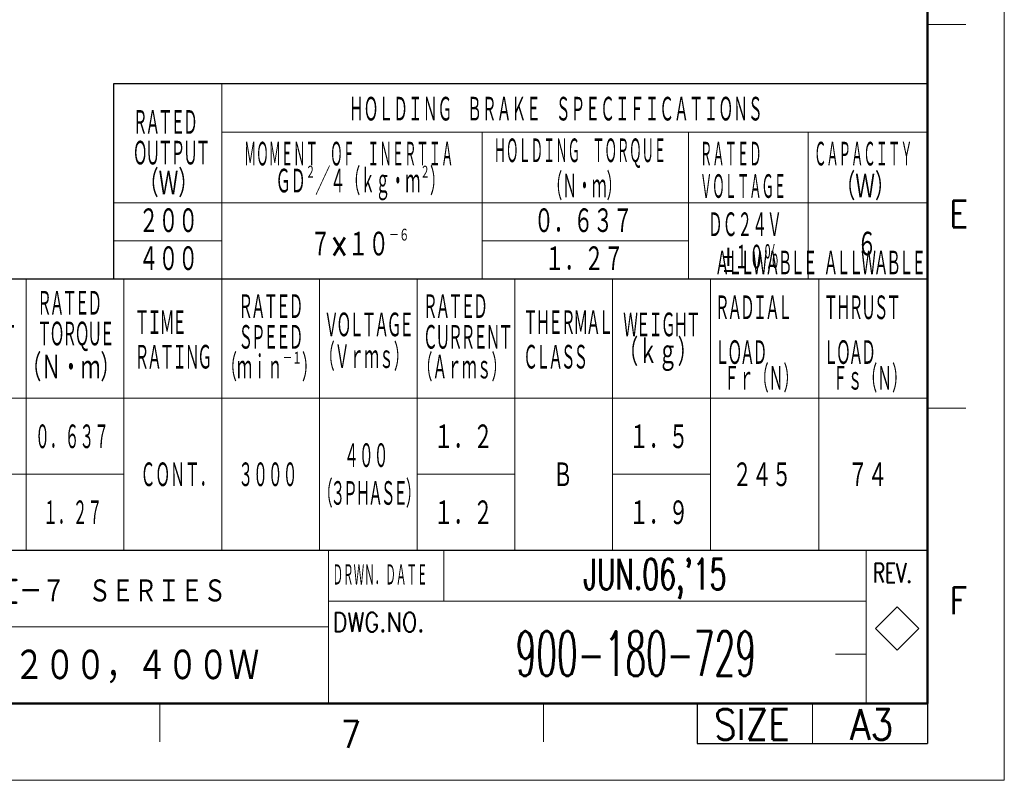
# Model space of a CAD drawing. Header units: millimetres. Extents: x 0 to 594, y 0 to 420.
# Tile 69 of 132: x 413 to 594, y 0 to 140. Entities that reach past the tile are written whole.
import ezdxf

# ---------------------------------------------------------------- set-up
doc = ezdxf.new("R2010")
doc.units = ezdxf.units.MM
doc.header["$LTSCALE"] = 0.257233
doc.layers.add('NoLayerName_001', color=7, linetype='Continuous')
doc.styles.get("Standard").update_dxf_attribs({"font": 'txt', "bigfont": 'extfont2'})

# ---------------------------------------------------------------- blocks, each defined once
blk = doc.blocks.new('JZB_0004')
at = {"layer": 'NoLayerName_001', "color": 3, "lineweight": 13}
for s, insert, char_height, attachment_point in [("\\A1;\\W0.6383;JUN.06,'15", (237.32, 14.64), 4, 5), ('\\A1;\\W0.5714;S.KAMIJO', (84.82, 14.64), 3.27, 5), ('\\A1;\\W0.8333;ＡＣ\u3000ＳＥＲＶＯＭＯＴＯＲ\u3000Σ－７\u3000ＳＥＲＩＥＳ', (110.32, 13.01), 3.27, 4), ('\\A1;\\W0.5714;T.HIROSE', (84.82, 8.14), 3.27, 5), ('\\A1;\\W0.5410;900-180-729', (234.82, 4.89), 5.82, 5), ('\\A1;\\W0.8333;ＳＧＭ７Ａ\u3000ＭＯＤＥＬ\u3000２００，４００Ｗ', (145.82, 3.26), 4.36, 5), ('\\A1;\\W0.6818;√2', (6.82, 1.64), 3.27, 5), ('\\A1;\\W0.7500;1', (0.82, 1.64), 3.27, 5), ('\\A1;\\W0.6000;K.AOKI', (84.82, 1.64), 3.27, 5)]:
    blk.add_mtext(s, dxfattribs=dict(at, insert=insert, char_height=char_height, attachment_point=attachment_point))

msp = doc.modelspace()

# ---------------------------------------------------------------- linework, layer by layer
at = {"layer": 'NoLayerName_001', "color": 7, "linetype": 'Continuous', "lineweight": 13}
for p, q in [((593.9754, 0), (593.9754, 420.0255)), ((490.7368, 32.9986), (490.7368, 42.4268)), ((574.2398, 31.9874), (570.2398, 27.9874)), ((578.2399, 27.9874), (574.2398, 31.9874)), ((570.2398, 27.9874), (574.2398, 23.9874)), ((574.2398, 23.9874), (578.2399, 27.9874)), ((558.6197, 14.1423), (558.6197, 6.774)), ((593.9754, 0), (0, 0))]:
    msp.add_line(p, q, dxfattribs=at)
at = {"layer": 'NoLayerName_001', "color": 7, "linetype": 'Continuous', "lineweight": 50}
for p, q in [((579.8331, 405.8832), (579.8331, 14.1423)), ((579.8331, 14.1423), (35.3557, 14.1423))]:
    msp.add_line(p, q, dxfattribs=at)
at = {"layer": 'NoLayerName_001', "color": 2, "linetype": 'Continuous', "lineweight": 13}
for p, q in [((579.8331, 139.3014), (586.9043, 139.3014)), ((449.8331, 128.4268), (449.8331, 92.4268)), ((449.8331, 119.4268), (579.8331, 119.4268)), ((497.8331, 119.4268), (497.8331, 92.4268)), ((535.8331, 119.4268), (535.8331, 92.4268)), ((557.8331, 119.4268), (557.8331, 92.4268)), ((429.9939, 106.4268), (579.8331, 106.4268)), ((449.8331, 99.4268), (429.9939, 99.4268)), ((497.8331, 99.4268), (535.8331, 99.4268)), ((413.8331, 92.4268), (413.8331, 42.4268)), ((431.8331, 92.4268), (431.8331, 42.4268)), ((449.8331, 92.4268), (449.8331, 42.4268)), ((467.8331, 92.4268), (467.8331, 42.4268)), ((485.8331, 92.4268), (485.8331, 42.4268)), ((503.8331, 92.4268), (503.8331, 42.4268)), ((521.8331, 92.4268), (521.8331, 42.4268)), ((539.8331, 92.4268), (539.8331, 42.4268)), ((559.8331, 92.4268), (559.8331, 42.4268)), ((235.8331, 70.4268), (579.8331, 70.4268)), ((586.9043, 68.59), (579.8331, 68.59)), ((235.8331, 56.4268), (431.8331, 56.4268)), ((485.8331, 56.4268), (503.8331, 56.4268)), ((521.8331, 56.4268), (539.8331, 56.4268)), ((469.5234, 42.4268), (469.5234, 14.1423)), ((568.5193, 14.1423), (568.5193, 42.4268)), ((568.5193, 42.1297), (568.5193, 14.1423)), ((469.5234, 32.9986), (568.5193, 32.9986)), ((469.5234, 28.2845), (332.3434, 28.2845)), ((568.5193, 23.2734), (562.8624, 23.2734)), ((438.4104, 14.1423), (438.4104, 7.0711)), ((509.1218, 14.1423), (509.1218, 7.0711))]:
    msp.add_line(p, q, dxfattribs=at)
at = {"layer": 'NoLayerName_001', "color": 7, "linetype": 'Continuous', "lineweight": 25}
for p, q in [((429.9939, 92.4268), (429.9939, 128.4268)), ((429.9939, 128.4268), (579.8331, 128.4268)), ((235.8331, 92.4268), (579.8331, 92.4268)), ((35.3557, 42.4268), (579.8331, 42.4268)), ((537.4063, 14.1423), (537.4063, 6.774)), ((579.8331, 14.1423), (579.8331, 7.0711)), ((579.8331, 13.8451), (579.8331, 6.774)), ((579.8331, 13.8451), (579.8331, 6.774)), ((537.4063, 6.774), (579.8331, 6.774))]:
    msp.add_line(p, q, dxfattribs=at)

# ---------------------------------------------------------------- block references
at = {"layer": 'NoLayerName_001', "xscale": 1.414227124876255, "yscale": 1.414227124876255, "zscale": 1.414227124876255}
msp.add_blockref('JZB_0004', (194.0072, 16.4262), dxfattribs=at)

# ---------------------------------------------------------------- texts
at = {"layer": 'NoLayerName_001', "color": 3, "lineweight": 13, "char_height": 4.949795, "attachment_point": 7}
for s, insert in [('\\A1;\\W0.5000;ＨＯＬＤＩＮＧ\u3000ＢＲＡＫＥ\u3000ＳＰＥＣＩＦＩＣＡＴＩＯＮＳ', (473.2548, 121.112)), ('\\A1;\\W0.4167;ＭＯＭＥＮＴ\u3000ＯＦ\u3000ＩＮＥＲＴＩＡ', (453.9362, 112.822)), ('\\A1;\\W0.4167;ＨＯＬＤＩＮＧ\u3000ＴＯＲＱＵＥ', (499.9401, 112.822)), ('\\A1;\\W0.4167;ＲＡＴＥＤ', (537.9235, 112.822)), ('\\A1;\\W0.4167;ＣＡＰＡＣＩＴＹ', (558.9335, 112.822)), ('\\A1;\\W0.6667;（Ｗ）', (434.5828, 107.4268)), ('\\A1;\\W0.5077;ＧＤ{\\A1;\\H0.50x;\\S２^ ;}／４（ｋｇ・ｍ{\\A1;\\H0.50x;\\S２^ ;}）', (459.782, 106.8566)), ('\\A1;\\W0.5000;（Ｎ・ｍ）', (509.8397, 106.8566)), ('\\A1;\\W0.6667;（Ｗ）', (562.8934, 106.8566)), ('\\A1;\\W0.4167;ＶＯＬＴＡＧＥ', (537.9235, 106.8566)), ('\\A1;\\W0.6667;２００', (434.5828, 100.5592)), ('\\A1;\\W0.6667;０．６３７', (507.3648, 100.5592)), ('\\A1;\\W0.5000;ＤＣ２４Ｖ', (539.3792, 99.822)), ('\\A1;\\W0.6897;７×１０{\\A1;\\H0.50x;\\S－６^ ;}', (466.1427, 96.2552)), ('\\A1;\\W0.6667;６', (566.8532, 96.2552)), ('\\A1;\\W0.6667;４００', (434.5828, 93.5592)), ('\\A1;\\W0.6667;１．２７', (509.3447, 93.5592)), ('\\A1;\\W0.5000;±１０％', (541.9295, 93.8566)), ('\\A1;\\W0.5000;\\T0.7500;ＡＬＬＷＡＢＬＥ\\PＲＡＤＩＡＬ\\PＬＯＡＤ', (540.666, 76.2586)), ('\\A1;\\W0.5000;\\T0.7500;ＡＬＬＷＡＢＬＥ\\PＴＨＲＵＳＴ\\PＬＯＡＤ', (560.666, 76.2586)), ('\\A1;\\W0.5000;\\T0.7500;ＶＯＬＴＡＧＥ', (468.666, 81.3558)), ('\\A1;\\W0.5000;\\T0.7500;ＷＥＩＧＨＴ', (523.7797, 81.3558)), ('\\A1;\\W0.5000;（Ｖｒｍｓ）', (467.9235, 75.4061)), ('\\A1;\\W0.6667;（ｋｇ）', (522.9134, 75.4061)), ('\\A1;\\W0.6667;（Ｎ・ｍ）', (412.9827, 73.4784)), ('\\A1;\\W0.5143;（ｍｉｎ{\\A1;\\H0.50x;\\S－１^ ;}）', (449.8431, 73.4784)), ('\\A1;\\W0.5000;（Ａｒｍｓ）', (485.9235, 73.4784)), ('\\A1;\\W0.5000;Ｆｒ（Ｎ）', (542.4084, 71.4268)), ('\\A1;\\W0.5000;Ｆｓ（Ｎ）', (562.4084, 71.4268)), ('\\A1;\\W0.5000;０．６３７', (415.4576, 60.7389)), ('\\A1;\\W0.6667;１．２', (488.8934, 60.7389)), ('\\A1;\\W0.6667;１．５', (524.8934, 60.7389)), ('\\A1;\\W0.5000;４００', (472.3783, 57.2739)), ('\\A1;\\W0.5000;ＣＯＮＴ．', (434.8934, 53.7389)), ('\\A1;\\W0.5000;３０００', (452.8934, 53.7389)), ('\\A1;\\W0.6667;Ｂ', (510.8532, 53.7389)), ('\\A1;\\W0.6667;２４５', (543.8934, 53.7389)), ('\\A1;\\W0.6667;７４', (565.195, 53.7389)), ('\\A1;\\W0.5000;\\T0.7500;（３ＰＨＡＳＥ）', (467.5523, 50.2039)), ('\\A1;\\W0.5000;１．２７', (416.9425, 46.7389)), ('\\A1;\\W0.6667;１．２', (488.8934, 46.7389)), ('\\A1;\\W0.6667;１．９', (524.8934, 46.7389))]:
    msp.add_mtext(s, dxfattribs=dict(at, insert=insert))
for s, insert, line_spacing_factor in [('\\A1;\\W0.5000;\\T0.7500;ＲＡＴＥＤ\\PＯＵＴＰＵＴ', (433.4691, 113.0116), 0.685714), ('\\A1;\\W0.5000;\\T0.7500;ＲＡＴＥＤ\\PＯＵＴＰＵＴ', (397.8288, 79.0632), 0.685714), ('\\A1;\\W0.5000;\\T0.7500;ＲＡＴＥＤ\\PＴＯＲＱＵＥ', (415.8288, 79.0632), 0.685714), ('\\A1;\\W0.5000;\\T0.7500;ＲＡＴＥＤ\\PＳＰＥＥＤ', (452.8934, 79.0632), 0.685714), ('\\A1;\\W0.5000;\\T0.7500;ＲＡＴＥＤ\\PＣＵＲＲＥＮＴ', (486.8934, 79.0632), 0.685714), ('\\A1;\\W0.5000;\\T0.7500;ＴＩＭＥ\\PＲＡＴＩＮＧ', (433.7797, 75.4061), 0.771429), ('\\A1;\\W0.5000;\\T0.7500;ＴＨＥＲＭＡＬ\\PＣＬＡＳＳ', (505.3509, 75.4061), 0.771429)]:
    msp.add_mtext(s, dxfattribs=dict(at, insert=insert, line_spacing_factor=line_spacing_factor))
at = {"layer": 'NoLayerName_001', "color": 2, "lineweight": 13}
for s, insert, char_height, attachment_point in [('\\A1;\\W0.8600;E', (583.8187, 101.9021), 4.949795, 7), ('\\A1;\\W0.4167;ＤＲＷＮ．ＤＡＴＥ', (470.2424, 35.6741), 4.242681, 7), ('\\A1;\\W0.7000;REV.', (569.7693, 36.4514), 3.535568, 7), ('\\A1;\\W0.8600;F', (583.8718, 30.6383), 4.949795, 7), ('\\A1;\\W0.8600;SIZE', (547.4891, 7.4811), 5.656908, 8), ('\\A1;\\W0.8600;A3', (569.5492, 7.4811), 5.656908, 8), ('\\A1;\\W0.8600;7', (471.774, 5.9841), 4.949795, 7)]:
    msp.add_mtext(s, dxfattribs=dict(at, insert=insert, char_height=char_height, attachment_point=attachment_point))
at = {"layer": 'NoLayerName_001', "color": 7, "lineweight": 13, "insert": (470.2424, 27.3769), "char_height": 3.535568, "attachment_point": 7}
msp.add_mtext('\\A1;\\W0.8600;DWG.NO.', dxfattribs=at)

doc.saveas('drawing.dxf')
